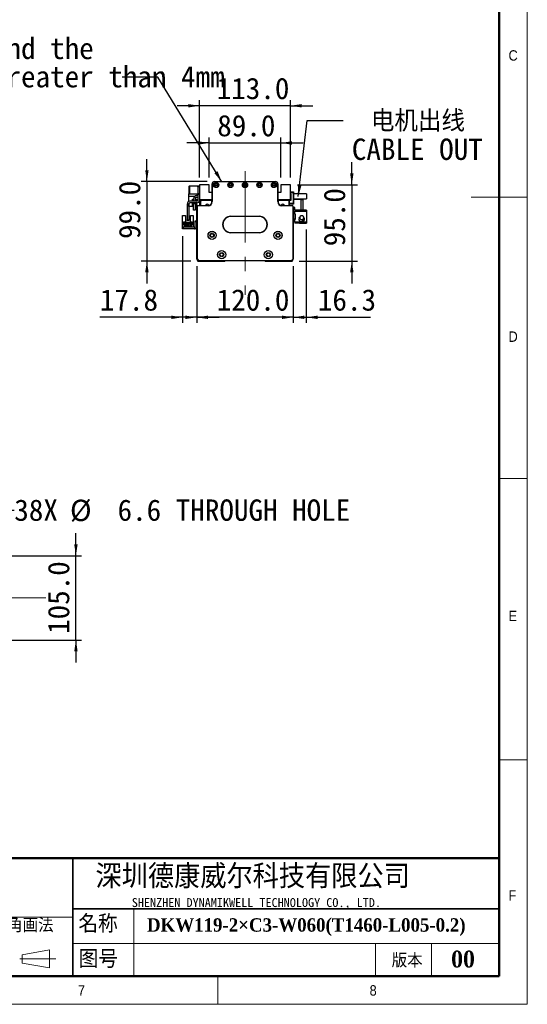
# Model space of a CAD drawing. Header units: millimetres. Extents: x 35 to 2905, y 35 to 2044.
# Tile 7 of 9: x 2274 to 2905, y 35 to 1261. Entities that reach past the tile are written whole.
import ezdxf

# ---------------------------------------------------------------- set-up
doc = ezdxf.new("R2010")
doc.units = ezdxf.units.MM
doc.header["$LTSCALE"] = 7
doc.linetypes.add('CENTERX2', pattern=[20.32, 12.7, -2.54, 2.54, -2.54])
doc.layers.add('DIMNS', color=7, linetype='Continuous')
doc.styles.add('SLDTEXTSTYLE1', font='Gothic.ttf', dxfattribs={"width": 0.913})
doc.styles.add('SLDTEXTSTYLE2', font='timesbd.ttf', dxfattribs={"width": 0.933})
doc.styles.add('SLDTEXTSTYLE4', font='txt', dxfattribs={"bigfont": 'bigfont'})
doc.styles.add('SLDTEXTSTYLE5', font='txt', dxfattribs={"bigfont": 'bigfont'})
doc.styles.add('SLDTEXTSTYLE6', font='txt')
doc.styles.add('SLDTEXTSTYLE8', font='txt')
doc.styles.add('SLDTEXTSTYLE9', font='txt', dxfattribs={"bigfont": 'bigfont'})
doc.dimstyles.new('SLDDIMSTYLE1', dxfattribs={"dimtxt": 26.6, "dimasz": 14, "dimexe": 0, "dimexo": 0.0625, "dimgap": 6.65, "dimtad": 2, "dimdec": 1, "dimrnd": 1e-09, "dimzin": 4, "dimdsep": 46, "dimtxsty": 'SLDTEXTSTYLE8', "dimsah": 1, "dimcen": 0.09, "dimadec": 0, "dimazin": 1, "dimtfac": 1, "dimtdec": 1, "dimtmove": 0, "dimatfit": 0, "dimfxl": 0, "dimfrac": 2, "dimtolj": 1, "dimtzin": 12, "dimarcsym": 0})
doc.dimstyles.new('SLDDIMSTYLE2', dxfattribs={"dimtxt": 0.18, "dimasz": 14, "dimexe": 0, "dimexo": 0.0625, "dimgap": 0, "dimtad": 0, "dimtih": 1, "dimtoh": 1, "dimdec": 0, "dimrnd": 1e-09, "dimzin": 0, "dimdsep": 46, "dimtxsty": 'Standard', "dimsah": 1, "dimcen": 0.09, "dimadec": 0, "dimazin": 0, "dimtfac": 14, "dimtdec": 0, "dimtofl": 0, "dimtmove": 0, "dimatfit": 3, "dimfxl": 0, "dimfrac": 2, "dimtolj": 1, "dimtzin": 0, "dimarcsym": 0})
doc.dimstyles.new('SLDDIMSTYLE3', dxfattribs={"dimtxt": 26.6, "dimasz": 14, "dimexe": 0, "dimexo": 0.0625, "dimgap": 6.65, "dimtad": 2, "dimdec": 1, "dimrnd": 1e-09, "dimzin": 12, "dimdsep": 46, "dimtxsty": 'SLDTEXTSTYLE8', "dimsah": 1, "dimcen": 0.09, "dimadec": 0, "dimazin": 3, "dimtfac": 1, "dimtdec": 1, "dimtmove": 0, "dimatfit": 0, "dimfxl": 0, "dimfrac": 2, "dimtolj": 1, "dimtzin": 12, "dimarcsym": 0})
doc.dimstyles.new('SLDDIMSTYLE6', dxfattribs={"dimtxt": 26.6, "dimasz": 14, "dimexe": 0, "dimexo": 0.0625, "dimgap": 6.65, "dimtad": 0, "dimtih": 1, "dimtoh": 1, "dimdec": 1, "dimrnd": 1e-09, "dimzin": 12, "dimdsep": 46, "dimtxsty": 'SLDTEXTSTYLE8', "dimsah": 1, "dimcen": 0, "dimadec": 0, "dimazin": 3, "dimtfac": 1, "dimtdec": 1, "dimtofl": 0, "dimtmove": 0, "dimatfit": 3, "dimfxl": 0, "dimfrac": 2, "dimtolj": 1, "dimtzin": 12, "dimarcsym": 0})

# ---------------------------------------------------------------- blocks, each defined once
blk = doc.blocks.new('_D_6')
at = {"layer": 'DIMNS'}
for p, q in [((2493.8, 953.7), (2493.8, 883.1)), ((2613.8, 953.7), (2613.8, 883.1)), ((2493.8, 890.1), (2465.8, 890.1)), ((2613.8, 890.1), (2493.8, 890.1)), ((2613.8, 890.1), (2641.8, 890.1))]:
    blk.add_line(p, q, dxfattribs=at)
for points in [[(2493.8, 890.1), (2479.8, 892.2), (2479.8, 888)], [(2613.8, 890.1), (2627.8, 888), (2627.8, 892.2)]]:
    blk.add_solid(points, dxfattribs=at)
at = {"layer": 'DIMNS', "insert": (2518.6, 925), "char_height": 26.6, "attachment_point": 1, "style": 'SLDTEXTSTYLE8'}
blk.add_mtext('120.0', dxfattribs=at)
blk = doc.blocks.new('_D_7')
at = {"layer": 'DIMNS'}
for p, q in [((2476, 991.2), (2476, 883.1)), ((2493.8, 953.7), (2493.8, 883.1)), ((2476, 890.1), (2373.3, 890.1)), ((2493.8, 890.1), (2476, 890.1)), ((2493.8, 890.1), (2521.8, 890.1))]:
    blk.add_line(p, q, dxfattribs=at)
for points in [[(2476, 890.1), (2462, 892.2), (2462, 888)], [(2493.8, 890.1), (2507.8, 888), (2507.8, 892.2)]]:
    blk.add_solid(points, dxfattribs=at)
at = {"layer": 'DIMNS', "insert": (2373.3, 925), "char_height": 26.6, "attachment_point": 1, "style": 'SLDTEXTSTYLE8'}
blk.add_mtext('17.8', dxfattribs=at)
blk = doc.blocks.new('_D_8')
at = {"layer": 'DIMNS'}
for p, q in [((2431.8, 1059.1), (2431.8, 1087.1)), ((2506.9, 1059.1), (2424.8, 1059.1)), ((2431.8, 1059.1), (2431.8, 960.1)), ((2486.4, 960.1), (2424.8, 960.1)), ((2431.8, 960.1), (2431.8, 932.1))]:
    blk.add_line(p, q, dxfattribs=at)
for points in [[(2431.8, 1059.1), (2433.9, 1073.1), (2429.7, 1073.1)], [(2431.8, 960.1), (2429.7, 946.1), (2433.9, 946.1)]]:
    blk.add_solid(points, dxfattribs=at)
at = {"layer": 'DIMNS', "insert": (2396.9, 987.6), "char_height": 26.6, "attachment_point": 1, "rotation": 90, "style": 'SLDTEXTSTYLE8'}
blk.add_mtext('99.0', dxfattribs=at)
blk = doc.blocks.new('_D_9')
at = {"layer": 'DIMNS'}
for p, q in [((2509.3, 1107.1), (2481.3, 1107.1)), ((2509.3, 1064), (2509.3, 1114.1)), ((2509.3, 1107.1), (2598.3, 1107.1)), ((2598.3, 1064), (2598.3, 1114.1)), ((2598.3, 1107.1), (2626.3, 1107.1))]:
    blk.add_line(p, q, dxfattribs=at)
for points in [[(2509.3, 1107.1), (2495.3, 1109.2), (2495.3, 1105)], [(2598.3, 1107.1), (2612.3, 1105), (2612.3, 1109.2)]]:
    blk.add_solid(points, dxfattribs=at)
at = {"layer": 'DIMNS', "insert": (2519.3, 1142), "char_height": 26.6, "attachment_point": 1, "style": 'SLDTEXTSTYLE8'}
blk.add_mtext('89.0', dxfattribs=at)
blk = doc.blocks.new('_D_10')
at = {"layer": 'DIMNS'}
for p, q in [((2497.3, 1153.4), (2469.3, 1153.4)), ((2497.3, 1064), (2497.3, 1160.4)), ((2610.3, 1153.4), (2497.3, 1153.4)), ((2610.3, 1064), (2610.3, 1160.4)), ((2610.3, 1153.4), (2638.3, 1153.4))]:
    blk.add_line(p, q, dxfattribs=at)
for points in [[(2497.3, 1153.4), (2483.3, 1155.5), (2483.3, 1151.3)], [(2610.3, 1153.4), (2624.3, 1151.3), (2624.3, 1155.5)]]:
    blk.add_solid(points, dxfattribs=at)
at = {"layer": 'DIMNS', "insert": (2518.6, 1188.3), "char_height": 26.6, "attachment_point": 1, "style": 'SLDTEXTSTYLE8'}
blk.add_mtext('113.0', dxfattribs=at)
blk = doc.blocks.new('_D_11')
at = {"layer": 'DIMNS'}
for p, q in [((2686.7, 1055.1), (2686.7, 1083.1)), ((2619.2, 1055.1), (2693.7, 1055.1)), ((2686.7, 1055.1), (2686.7, 960.1)), ((2621.2, 960.1), (2693.7, 960.1)), ((2686.7, 960.1), (2686.7, 932.1))]:
    blk.add_line(p, q, dxfattribs=at)
for points in [[(2686.7, 1055.1), (2688.8, 1069.1), (2684.6, 1069.1)], [(2686.7, 960.1), (2684.6, 946.1), (2688.8, 946.1)]]:
    blk.add_solid(points, dxfattribs=at)
at = {"layer": 'DIMNS', "insert": (2651.8, 978.5), "char_height": 26.6, "attachment_point": 1, "rotation": 90, "style": 'SLDTEXTSTYLE8'}
blk.add_mtext('95.0', dxfattribs=at)
blk = doc.blocks.new('_D_12')
at = {"layer": 'DIMNS'}
for p, q in [((2630.1, 999.5), (2630.1, 883.1)), ((2613.8, 953.7), (2613.8, 883.1)), ((2613.8, 890.1), (2585.8, 890.1)), ((2613.8, 890.1), (2630.1, 890.1)), ((2630.1, 890.1), (2710.1, 890.1))]:
    blk.add_line(p, q, dxfattribs=at)
for points in [[(2613.8, 890.1), (2599.8, 892.2), (2599.8, 888)], [(2630.1, 890.1), (2644.1, 888), (2644.1, 892.2)]]:
    blk.add_solid(points, dxfattribs=at)
at = {"layer": 'DIMNS', "insert": (2644.5, 925), "char_height": 26.6, "attachment_point": 1, "style": 'SLDTEXTSTYLE8'}
blk.add_mtext('16.3', dxfattribs=at)
blk = doc.blocks.new('SW_NOTE_4')
at = {"layer": 'DIMNS', "color": 0, "char_height": 26.6, "attachment_point": 2}
for s, insert, style in [('电机出线', (93.2, 12.8), 'SLDTEXTSTYLE9'), ('CABLE OUT', (92.4, -22.4), 'SLDTEXTSTYLE8')]:
    blk.add_mtext(s, dxfattribs=dict(at, insert=insert, style=style))
blk = doc.blocks.new('SW_NOTE_5')
at = {"layer": 'DIMNS', "color": 0, "char_height": 26.6, "attachment_point": 1, "style": 'SLDTEXTSTYLE8'}
for s, insert in [('The distance between the load plate and the ', (-813.4, 49)), ('steel belt protection belt shall be greater than 4mm', (-813.4, 13.8))]:
    blk.add_mtext(s, dxfattribs=dict(at, insert=insert))
blk = doc.blocks.new('_D_14')
at = {"layer": 'DIMNS'}
for p, q in [((2343.5, 593.4), (2343.5, 621.4)), ((2238.2, 593.4), (2350.5, 593.4)), ((2343.5, 488.4), (2343.5, 593.4)), ((2238.2, 488.4), (2350.5, 488.4)), ((2343.5, 488.4), (2343.5, 460.4))]:
    blk.add_line(p, q, dxfattribs=at)
for points in [[(2343.5, 593.4), (2345.6, 607.4), (2341.4, 607.4)], [(2343.5, 488.4), (2341.4, 474.4), (2345.6, 474.4)]]:
    blk.add_solid(points, dxfattribs=at)
at = {"layer": 'DIMNS', "insert": (2308.6, 496), "char_height": 26.6, "attachment_point": 1, "rotation": 90, "style": 'SLDTEXTSTYLE8'}
blk.add_mtext('105.0', dxfattribs=at)
blk = doc.blocks.new('_D_17')
at = {"layer": 'DIMNS'}
for p, q in [((2224.3, 596.5), (2238.8, 650)), ((2238.8, 650), (2266.8, 650))]:
    blk.add_line(p, q, dxfattribs=at)
blk.add_solid([(2224.3, 596.5), (2230, 609.5), (2226, 610.6)], dxfattribs=at)
at = {"layer": 'DIMNS', "char_height": 26.6, "attachment_point": 1, "style": 'SLDTEXTSTYLE8'}
for s, insert in [('38X ', (2266.8, 663.4)), ('%%c', (2336.1, 663.1)), (' 6.6 THROUGH HOLE', (2377.2, 663.4))]:
    blk.add_mtext(s, dxfattribs=dict(at, insert=insert))

msp = doc.modelspace()

# ---------------------------------------------------------------- linework, layer by layer
at = {"color": 7, "linetype": 'Continuous', "lineweight": 18}
for p, q in [((2905, 35), (2905, 2044)), ((2870, 2009), (2870, 70)), ((2905, 1039.5), (2835, 1039.5)), ((2870, 689.5), (2905, 689.5)), ((2870, 339.5), (2905, 339.5)), ((2415.65, 154), (2415.65, 70)), ((1926.29, 143.5), (2339.76, 143.5)), ((2339.76, 110.88), (2870, 110.88)), ((2716, 110.88), (2716, 70)), ((2786, 110.88), (2786, 70)), ((2276.67, 96.73), (2310.66, 102.61)), ((2310.66, 102.61), (2310.66, 80.22)), ((2273.64, 91.48), (2318.36, 91.48)), ((2276.67, 86.23), (2276.67, 96.73)), ((2276.67, 86.23), (2310.66, 80.22)), ((70, 70), (2870, 70)), ((861, 70), (2870, 70)), ((2520, 70), (2520, 35)), ((35, 35), (2905, 35))]:
    msp.add_line(p, q, dxfattribs=at)
at = {"color": 7, "linetype": 'Continuous', "lineweight": 50}
for p, q in [((2870, 2009), (2870, 70)), ((2870, 217), (1281, 217)), ((70, 70), (2870, 70))]:
    msp.add_line(p, q, dxfattribs=at)
at = {"color": 7, "linetype": 'Continuous', "lineweight": 25}
for p, q in [((2497.34, 1055.1), (2497.34, 1036.6)), ((2509.34, 1055.1), (2497.34, 1055.1)), ((2509.34, 1045.6), (2509.34, 1055.1)), ((2512.84, 1056.1), (2512.84, 1056.3)), ((2512.84, 1056.3), (2512.85, 1056.3)), ((2512.84, 1056.1), (2513.14, 1056.1)), ((2512.84, 1034.1), (2512.84, 1056.1)), ((2513.14, 1056.1), (2513.14, 1034.1)), ((2515.84, 1059.1), (2515.84, 1058.8)), ((2515.84, 1059.1), (2591.84, 1059.1)), ((2591.84, 1058.8), (2515.84, 1058.8)), ((2591.84, 1059.1), (2591.84, 1058.8)), ((2594.84, 1056.1), (2594.54, 1056.1)), ((2594.54, 1034.1), (2594.54, 1056.1)), ((2594.83, 1056.3), (2594.84, 1056.3)), ((2594.84, 1056.3), (2594.84, 1056.1)), ((2594.84, 1056.1), (2594.84, 1034.1)), ((2598.34, 1055.1), (2598.34, 1045.6)), ((2610.34, 1055.1), (2598.34, 1055.1)), ((2610.34, 1036.6), (2610.34, 1055.1)), ((2484.04, 1043.6), (2495.34, 1043.6)), ((2484.04, 1041), (2484.04, 1043.6)), ((2484.64, 1053.6), (2484.34, 1053.3)), ((2484.64, 1053.3), (2484.34, 1053.18)), ((2484.34, 1053.18), (2484.34, 1053.3)), ((2484.34, 1044.03), (2484.34, 1053.18)), ((2484.34, 1043.9), (2484.34, 1044.03)), ((2484.64, 1043.9), (2484.34, 1044.03)), ((2484.34, 1043.9), (2484.64, 1043.6)), ((2484.64, 1053.6), (2484.64, 1053.3)), ((2484.64, 1053.6), (2495.34, 1053.6)), ((2484.64, 1053.3), (2484.64, 1043.9)), ((2495.34, 1053.3), (2484.64, 1053.3)), ((2484.64, 1043.9), (2484.64, 1043.6)), ((2484.64, 1043.9), (2495.34, 1043.9)), ((2495.34, 1052.6), (2495.34, 1053.6)), ((2495.34, 1053.6), (2497.34, 1053.6)), ((2495.34, 1052.6), (2495.34, 1044.1)), ((2497.34, 1052.6), (2495.34, 1052.6)), ((2495.34, 1044.1), (2497.34, 1044.1)), ((2495.34, 1043.1), (2495.34, 1044.1)), ((2497.34, 1043.1), (2495.34, 1043.1)), ((2495.34, 1043.1), (2495.34, 1036.1)), ((2512.84, 1045.6), (2509.34, 1045.6)), ((2598.34, 1045.6), (2594.84, 1045.6)), ((2610.34, 1046.1), (2614.04, 1046.1)), ((2614.04, 1045.1), (2610.34, 1045.1)), ((2610.34, 1043.6), (2610.84, 1043.6)), ((2610.84, 1043.6), (2610.84, 1035.6)), ((2614.04, 1045.1), (2614.04, 1046.1)), ((2614.04, 1046.1), (2614.34, 1045.8)), ((2614.04, 1046.1), (2614.04, 1046.1)), ((2614.04, 1046.1), (2614.34, 1045.8)), ((2614.04, 1046.1), (2614.04, 1046.1)), ((2614.04, 1032.1), (2614.04, 1045.1)), ((2614.34, 1044.98), (2614.04, 1045.1)), ((2614.34, 1045.8), (2614.34, 1044.98)), ((2614.34, 1045.8), (2614.34, 1044.98)), ((2614.34, 1044.98), (2614.34, 1032.23)), ((2614.34, 1044.98), (2614.34, 1043.6)), ((2614.34, 1044.98), (2614.34, 1044.98)), ((2630.34, 1043.6), (2614.34, 1043.6)), ((2630.34, 1043.6), (2630.34, 1037.6)), ((2481.84, 1031.1), (2481.84, 1011.6)), ((2483.84, 1031.1), (2483.84, 1011.6)), ((2484.04, 1041), (2491.7, 1041)), ((2484.04, 1034.35), (2484.04, 1041)), ((2484.04, 1028.1), (2484.04, 1031.85)), ((2493.84, 1034.6), (2485.34, 1034.6)), ((2493.84, 1032.6), (2485.34, 1032.6)), ((2488.34, 1037.1), (2489.84, 1037.1)), ((2488.34, 1034.6), (2488.34, 1037.1)), ((2488.34, 1028.1), (2488.34, 1032.6)), ((2489.84, 1037.62), (2489.84, 1034.6)), ((2489.84, 1032.6), (2489.84, 1031.6)), ((2489.84, 1031.6), (2491.84, 1031.6)), ((2489.84, 1023.6), (2489.84, 1031.6)), ((2491.84, 1037.6), (2491.84, 1034.6)), ((2491.84, 1037.1), (2493.34, 1037.1)), ((2491.84, 1032.6), (2491.84, 1031.6)), ((2491.84, 1031.6), (2491.84, 1023.6)), ((2493.34, 1037.1), (2493.34, 1034.6)), ((2493.34, 1032.6), (2493.34, 1028.1)), ((2497.34, 1036.6), (2512.84, 1036.6)), ((2497.34, 1036.6), (2497.34, 1036.1)), ((2497.64, 1029.1), (2497.64, 1036.6)), ((2498.33, 1035.6), (2499.33, 1036.6)), ((2498.33, 1035.6), (2498.33, 1030.6)), ((2498.33, 1030.6), (2498.33, 1029.1)), ((2498.63, 1030.3), (2498.33, 1030.6)), ((2498.63, 1030.3), (2498.63, 1029.1)), ((2498.93, 1034.55), (2499.88, 1035.5)), ((2498.93, 1029.1), (2498.93, 1034.55)), ((2512.08, 1035.5), (2499.88, 1035.5)), ((2510.26, 1036.6), (2510.47, 1036.39)), ((2512.84, 1036.1), (2511.17, 1036.1)), ((2512.08, 1035.5), (2512.08, 1031.46)), ((2512.84, 1035.5), (2512.08, 1035.5)), ((2513.14, 1034.1), (2512.84, 1034.1)), ((2594.84, 1034.1), (2594.54, 1034.1)), ((2594.84, 1036.6), (2610.34, 1036.6)), ((2596.51, 1036.1), (2594.84, 1036.1)), ((2595.59, 1035.5), (2594.84, 1035.5)), ((2595.59, 1031.46), (2595.59, 1035.5)), ((2607.79, 1035.5), (2595.59, 1035.5)), ((2597.42, 1036.6), (2597.21, 1036.39)), ((2597.21, 1036.39), (2597.42, 1036.6)), ((2607.79, 1035.5), (2608.74, 1034.55)), ((2609.34, 1035.6), (2608.34, 1036.6)), ((2608.74, 1029.1), (2608.74, 1034.55)), ((2609.34, 1029.1), (2609.34, 1035.6)), ((2610.84, 1035.6), (2609.34, 1035.6)), ((2609.34, 1032.1), (2614.04, 1032.1)), ((2614.04, 1031.1), (2609.34, 1031.1)), ((2610.34, 1037.6), (2610.84, 1037.6)), ((2610.84, 1036.6), (2610.34, 1036.6)), ((2614.34, 1032.23), (2614.04, 1032.1)), ((2614.04, 1031.1), (2614.04, 1032.1)), ((2614.34, 1031.4), (2614.04, 1031.1)), ((2614.34, 1037.6), (2630.34, 1037.6)), ((2614.34, 1037.6), (2614.34, 1036.6)), ((2623.74, 1036.6), (2614.34, 1036.6)), ((2614.34, 1032.23), (2614.34, 1031.4)), ((2623.74, 1023.6), (2623.74, 1036.6)), ((2623.74, 1036.6), (2625.74, 1036.6)), ((2625.74, 1036.6), (2625.74, 1023.6)), ((2488.34, 1028.1), (2484.04, 1028.1)), ((2491.84, 1023.6), (2489.84, 1023.6)), ((2493.92, 1028.1), (2493.34, 1028.1)), ((2494.14, 1027.6), (2493.84, 1027.6)), ((2493.84, 962.6), (2493.84, 1027.6)), ((2494.14, 1027.6), (2494.14, 962.73)), ((2495.34, 1028.8), (2495.34, 1029.1)), ((2495.34, 1029.1), (2507.84, 1029.1)), ((2507.84, 1028.8), (2495.34, 1028.8)), ((2507.84, 1028.8), (2507.84, 1029.1)), ((2599.84, 1029.1), (2599.84, 1028.8)), ((2599.84, 1029.1), (2612.34, 1029.1)), ((2612.34, 1028.8), (2599.84, 1028.8)), ((2612.34, 1029.1), (2612.34, 1028.8)), ((2613.84, 1027.6), (2613.54, 1027.6)), ((2613.54, 962.73), (2613.54, 1027.6)), ((2613.84, 1027.6), (2613.84, 962.6)), ((2615.74, 1026.6), (2613.84, 1026.6)), ((2615.74, 1023.6), (2615.74, 1026.6)), ((2615.74, 1023.6), (2615.74, 1022.4)), ((2623.74, 1023.6), (2615.74, 1023.6)), ((2615.74, 1018.4), (2615.74, 1022.4)), ((2615.74, 1022.4), (2630.14, 1022.4)), ((2615.74, 1018.4), (2615.74, 1017.9)), ((2616.74, 1018.4), (2615.74, 1018.4)), ((2615.74, 1017.9), (2615.74, 1012.9)), ((2616.74, 1017.9), (2615.74, 1017.9)), ((2616.74, 1012.4), (2616.74, 1018.4)), ((2621.74, 1023.6), (2621.74, 1023.4)), ((2630.14, 1023.4), (2621.74, 1023.4)), ((2625.74, 1023.6), (2623.74, 1023.6)), ((2630.14, 1023.4), (2630.14, 1022.4)), ((2630.14, 1022.4), (2630.14, 1008.4)), ((2476.14, 1017), (2479.84, 1017)), ((2476.14, 1008.1), (2476.14, 1017)), ((2476.14, 1002.1), (2476.14, 1008.1)), ((2476.94, 1008.1), (2476.14, 1008.1)), ((2476.94, 1008.1), (2477.44, 1008.6)), ((2480.04, 1008.6), (2477.44, 1008.6)), ((2477.84, 1008.05), (2480.04, 1008.05)), ((2477.84, 1004.6), (2477.84, 1008.05)), ((2478.64, 1006.25), (2487.04, 1006.25)), ((2478.64, 1004.6), (2478.64, 1006.25)), ((2479.59, 1005.2), (2479.59, 1004.7)), ((2480.09, 1005.2), (2479.59, 1005.2)), ((2479.84, 1017), (2479.84, 1008.6)), ((2480.04, 1008.05), (2480.04, 1008.6)), ((2480.04, 1008.6), (2485.64, 1008.6)), ((2480.39, 1008.05), (2480.04, 1008.05)), ((2480.09, 1004.7), (2480.09, 1005.2)), ((2480.39, 1006.95), (2480.39, 1008.05)), ((2485.29, 1006.95), (2480.39, 1006.95)), ((2482.09, 1005.2), (2481.59, 1005.2)), ((2481.59, 1005.2), (2481.59, 1004.7)), ((2481.84, 1010.6), (2481.84, 1011.6)), ((2481.84, 1011.6), (2483.84, 1011.6)), ((2483.84, 1010.6), (2481.84, 1010.6)), ((2482.04, 1006.95), (2482.04, 1007.55)), ((2482.04, 1007.55), (2483.64, 1007.55)), ((2482.09, 1004.7), (2482.09, 1005.2)), ((2483.59, 1005.2), (2483.59, 1004.7)), ((2484.09, 1005.2), (2483.59, 1005.2)), ((2483.64, 1006.95), (2483.64, 1007.55)), ((2483.84, 1011.6), (2483.84, 1010.6)), ((2484.09, 1004.7), (2484.09, 1005.2)), ((2485.29, 1008.05), (2485.29, 1006.95)), ((2485.64, 1008.05), (2485.29, 1008.05)), ((2485.59, 1005.2), (2485.59, 1004.7)), ((2486.09, 1005.2), (2485.59, 1005.2)), ((2485.64, 1008.6), (2485.64, 1008.05)), ((2488.24, 1008.6), (2485.64, 1008.6)), ((2485.64, 1008.05), (2487.84, 1008.05)), ((2485.84, 1008.6), (2485.84, 1017)), ((2485.84, 1017), (2489.54, 1017)), ((2486.09, 1004.7), (2486.09, 1005.2)), ((2487.04, 1006.25), (2487.04, 1004.6)), ((2487.84, 1008.05), (2487.84, 1004.6)), ((2488.24, 1008.6), (2488.74, 1008.1)), ((2489.54, 1008.1), (2488.74, 1008.1)), ((2489.54, 1017), (2489.54, 1008.1)), ((2489.54, 1008.1), (2489.54, 1002.1)), ((2491.84, 1010.1), (2493.84, 1010.1)), ((2491.84, 1009.1), (2491.84, 1010.1)), ((2493.84, 1009.1), (2491.84, 1009.1)), ((2491.84, 1001.1), (2491.84, 1009.1)), ((2536.34, 1015.9), (2536.34, 1015.6)), ((2536.34, 1015.9), (2571.34, 1015.9)), ((2571.34, 1015.6), (2536.34, 1015.6)), ((2561.34, 1015.6), (2561.34, 1015.55)), ((2571.34, 1015.9), (2571.34, 1015.6)), ((2615.74, 1012.4), (2615.74, 1012.9)), ((2615.74, 1012.9), (2616.74, 1012.9)), ((2615.74, 1008.4), (2615.74, 1012.4)), ((2615.74, 1012.4), (2616.74, 1012.4)), ((2615.74, 1008.4), (2615.74, 1007.2)), ((2630.14, 1008.4), (2615.74, 1008.4)), ((2621.74, 1007.2), (2615.74, 1007.2)), ((2621.19, 1013.2), (2621.09, 1012.4)), ((2621.42, 1013.84), (2621.29, 1013.52)), ((2621.3, 1013.98), (2621.33, 1013.99)), ((2621.33, 1010.81), (2621.3, 1010.82)), ((2621.33, 1013.99), (2621.72, 1014.57)), ((2621.49, 1013.91), (2621.33, 1013.99)), ((2621.46, 1013.82), (2621.33, 1013.88)), ((2621.74, 1007.4), (2630.14, 1007.4)), ((2621.74, 1007.4), (2621.74, 1007.2)), ((2626.63, 1012.95), (2626.66, 1012.98)), ((2630.14, 1008.4), (2630.14, 1007.4)), ((2476.04, 1000.1), (2476.04, 1002.1)), ((2476.04, 1002.1), (2477.04, 1002.1)), ((2477.04, 1000.1), (2476.04, 1000.1)), ((2477.04, 1002.1), (2477.04, 1000.1)), ((2490.84, 1002.1), (2477.04, 1002.1)), ((2490.84, 1000.1), (2477.04, 1000.1)), ((2478.64, 1004.6), (2477.84, 1004.6)), ((2478.64, 1003.55), (2478.64, 1004.6)), ((2479.84, 1003.55), (2478.64, 1003.55)), ((2479.59, 1004.7), (2480.09, 1004.7)), ((2479.84, 1002.75), (2479.84, 1003.55)), ((2485.84, 1003.55), (2479.84, 1003.55)), ((2485.84, 1002.75), (2479.84, 1002.75)), ((2481.59, 1004.7), (2482.09, 1004.7)), ((2483.59, 1004.7), (2484.09, 1004.7)), ((2485.59, 1004.7), (2486.09, 1004.7)), ((2485.84, 1003.55), (2485.84, 1002.75)), ((2487.04, 1003.55), (2485.84, 1003.55)), ((2487.04, 1004.6), (2487.04, 1003.55)), ((2487.84, 1004.6), (2487.04, 1004.6)), ((2490.84, 1002.1), (2490.84, 1000.1)), ((2491.84, 1001.1), (2493.84, 1001.1)), ((2491.84, 1000.1), (2491.84, 1001.1)), ((2493.84, 1000.1), (2491.84, 1000.1)), ((2536.34, 995.6), (2571.34, 995.6)), ((2536.34, 995.6), (2536.34, 995.3)), ((2571.34, 995.3), (2536.34, 995.3)), ((2571.34, 995.6), (2571.34, 995.3)), ((2494.14, 962.73), (2493.84, 962.6)), ((2495.84, 960.6), (2493.84, 962.6)), ((2494.14, 962.73), (2495.96, 960.9)), ((2494.34, 962.1), (2494.34, 961.1)), ((2494.34, 961.1), (2495.34, 960.1)), ((2495.34, 960.1), (2528.84, 960.1)), ((2495.96, 960.9), (2495.84, 960.6)), ((2611.84, 960.6), (2495.84, 960.6)), ((2495.96, 960.9), (2611.71, 960.9)), ((2528.84, 960.1), (2529.34, 960.6)), ((2578.34, 960.6), (2578.84, 960.1)), ((2578.84, 960.1), (2612.34, 960.1)), ((2611.71, 960.9), (2613.54, 962.73)), ((2611.71, 960.9), (2611.84, 960.6)), ((2613.84, 962.6), (2611.84, 960.6)), ((2612.34, 960.1), (2613.34, 961.1)), ((2613.34, 961.1), (2613.34, 962.1)), ((2613.54, 962.73), (2613.84, 962.6))]:
    msp.add_line(p, q, dxfattribs=at)
at = {"color": 7, "linetype": 'Continuous', "lineweight": 35}
for p, q in [((2339.76, 217), (2339.76, 70)), ((2339.76, 154), (2870, 154))]:
    msp.add_line(p, q, dxfattribs=at)
at = {"color": 7, "linetype": 'Continuous', "lineweight": 25, "flags": 128}
for points in [[(2546.69, 1015.6), (2546.34, 1015.55), (2545.99, 1015.6)], [(2561.69, 1015.6), (2561.34, 1015.55), (2560.99, 1015.6)], [(2490.84, 1000.1), (2491.42, 1000.16), (2491.84, 1000.27)]]:
    msp.add_lwpolyline(points, dxfattribs=at)
at = {"color": 7, "linetype": 'Continuous', "lineweight": 25}
for centre, radius in [((2517.84, 1054.85), 3.25), ((2517.84, 1054.85), 3), ((2517.84, 1054.85), 1.6), ((2517.84, 1054.85), 1.25), ((2535.84, 1054.85), 3.25), ((2535.84, 1054.85), 3), ((2535.84, 1054.85), 1.6), ((2535.84, 1054.85), 1.25), ((2553.84, 1054.85), 3.25), ((2553.84, 1054.85), 3), ((2553.84, 1054.85), 1.6), ((2553.84, 1054.85), 1.25), ((2571.84, 1054.85), 3.25), ((2571.84, 1054.85), 3), ((2571.84, 1054.85), 1.6), ((2571.84, 1054.85), 1.25), ((2589.84, 1054.85), 3.25), ((2589.84, 1054.85), 3), ((2589.84, 1054.85), 1.6), ((2589.84, 1054.85), 1.25), ((2512.84, 992.09), 5.03), ((2512.84, 992.09), 5), ((2512.84, 992.09), 2.65), ((2512.84, 992.09), 2.1), ((2594.84, 992.09), 5.03), ((2594.84, 992.09), 5), ((2594.84, 992.09), 2.65), ((2594.84, 992.09), 2.1), ((2524.84, 968.06), 5.03), ((2524.84, 968.06), 5), ((2524.84, 968.06), 2.65), ((2524.84, 968.06), 2.1), ((2582.84, 968.06), 5.03), ((2582.84, 968.06), 5), ((2582.84, 968.06), 2.65), ((2582.84, 968.06), 2.1)]:
    msp.add_circle(centre, radius, dxfattribs=at)
for centre, radius, start, end in [((2515.84, 1056.1), 3, 90, 180), ((2515.84, 1056.1), 2.7, 90, 180), ((2591.84, 1056.1), 3, 0, 90), ((2591.84, 1056.1), 2.7, 0, 90), ((2493.34, 1043.6), 2, 274.78019, 0), ((2485.34, 1031.1), 3.5, 90, 180), ((2485.34, 1031.1), 1.5, 90, 180), ((2493.84, 1037.62), 4, 94.78019, 180), ((2493.84, 1037.6), 2, 94.78019, 180), ((2493.34, 1043.58), 4, 274.78019, 300), ((2493.84, 1036.1), 1.5, 270, 0), ((2493.84, 1036.1), 3.5, 270, 0), ((2506.83, 1029.1), 2, 90, 180), ((2506.83, 1029.1), 2, 2.85229, 90), ((2507.84, 1034.1), 5.3, 270, 0), ((2507.84, 1034.1), 5, 270, 0), ((2511.17, 1037.1), 1, 224.99989, 270), ((2599.84, 1034.1), 5.3, 180, 270), ((2599.84, 1034.1), 5, 180, 270), ((2596.51, 1037.1), 1, 270, 315.00006), ((2596.51, 1037.1), 1, 270, 315.00006), ((2600.84, 1029.1), 2, 90, 177.1477), ((2600.84, 1029.1), 2, 0.00002, 90), ((2600.84, 1029.1), 2, 0.00002, 90), ((2495.34, 1027.6), 1.5, 90, 180), ((2495.34, 1027.6), 1.2, 90, 180), ((2612.34, 1027.6), 1.5, 0, 90), ((2612.34, 1027.6), 1.2, 0, 90), ((2536.34, 1005.6), 10.3, 90, 270), ((2536.34, 1005.6), 10, 90, 270), ((2571.34, 1005.6), 10.3, 270, 90), ((2571.34, 1005.6), 10, 270, 90), ((2624.34, 1012.4), 3.4, 207.88541, 44.31348), ((2624.34, 1012.4), 3.45, 237.57421, 0), ((2624.34, 1012.4), 2.5, 274.06825, 11.05475), ((2624.34, 1012.4), 2.6, 277.27427, 19.70725), ((2624.34, 1012.4), 3.45, 0, 47.89891), ((2490.84, 1003.1), 1, 270, 0)]:
    msp.add_arc(centre, radius, start, end, dxfattribs=at)
for points, knots in [([(2622.17, 1015.33), (2621.98, 1014.97), (2621.65, 1014.31), (2621.19, 1013.25), (2620.97, 1012.43), (2620.92, 1011.76), (2621.02, 1011.2), (2621.24, 1010.6), (2621.7, 1010), (2622.38, 1009.56), (2623.11, 1009.33), (2623.87, 1009.32), (2624.58, 1009.56), (2624.76, 1009.68), (2624.71, 1009.72), (2624.69, 1009.73)], [0, 0, 0, 0, 0.18009562, 0.33000496, 0.44964579, 0.53974771, 0.5746208, 0.60532222, 0.67840053, 0.72140513, 0.76198066, 0.82916021, 0.8886692, 0.960596, 1, 1, 1, 1]), ([(2625.73, 1016.16), (2625.98, 1015.93), (2626.48, 1015.47), (2626.88, 1014.56), (2626.92, 1013.64), (2626.64, 1012.84), (2626.13, 1012.23), (2625.44, 1011.82), (2624.63, 1011.65), (2623.79, 1011.76), (2623.01, 1012.13), (2622.39, 1012.73), (2622, 1013.49), (2621.91, 1014.34), (2622.02, 1015.1), (2622.36, 1015.69), (2622.89, 1016.11), (2623.63, 1016.35), (2624.37, 1016.43), (2624.92, 1016.46), (2625.18, 1016.44), (2625.26, 1016.45), (2625.28, 1016.44), (2625.36, 1016.41), (2625.51, 1016.32), (2625.65, 1016.22), (2625.73, 1016.16)], [0, 0, 0, 0, 0.06481738, 0.12977986, 0.1897326, 0.24261777, 0.2944131, 0.34624334, 0.3987237, 0.45219953, 0.50660137, 0.56145246, 0.61605129, 0.66977199, 0.72706948, 0.76537706, 0.80369109, 0.85890856, 0.91422885, 0.9495549, 0.96400094, 0.96485089, 0.96575895, 0.96871029, 0.98052788, 1, 1, 1, 1]), ([(2626.56, 1011.26), (2626.67, 1011.51), (2626.86, 1011.98), (2626.9, 1012.49), (2626.82, 1012.8), (2626.79, 1012.9)], [0, 0, 0, 0, 0.4316279, 0.8185242, 1, 1, 1, 1])]:
    msp.add_open_spline(points, degree=3, knots=knots, dxfattribs=at)
at = {"layer": 'DIMNS', "linetype": 'CENTERX2', "lineweight": 18}
for p, q in [((2553.84, 1072.05), (2553.84, 918.15)), ((2305.93, 540.86), (145.03, 540.86))]:
    msp.add_line(p, q, dxfattribs=at)

# ---------------------------------------------------------------- block references
at = {"layer": 'DIMNS'}
for name, p in [('SW_NOTE_5', (2400.93, 1189.15)), ('SW_NOTE_4', (2675.77, 1134.98))]:
    msp.add_blockref(name, p, dxfattribs=at)

# ---------------------------------------------------------------- texts
at = {"color": 7, "linetype": 'Continuous', "lineweight": 0}
for s, insert, char_height, attachment_point, style in [('C', (2881.67, 1222.52), 12.96, 1, 'SLDTEXTSTYLE1'), ('D', (2881.67, 872.52), 12.96, 1, 'SLDTEXTSTYLE1'), ('E', (2881.67, 524.92), 12.96, 1, 'SLDTEXTSTYLE1'), ('深圳德康威尔科技有限公司', (2367.78, 209.07), 29.6333, 1, 'SLDTEXTSTYLE5'), ('F', (2881.67, 176.95), 12.96, 1, 'SLDTEXTSTYLE1'), ('SHENZHEN DYNAMIKWELL TECHNOLOGY CO., LTD.', (2413.02, 167.18), 11.1125, 1, 'SLDTEXTSTYLE6'), ('名称', (2346.56, 146.34), 22.225, 1, 'SLDTEXTSTYLE4'), ('DKW119-2×C3-W060(T1460-L005-0.2)', (2431.84, 142.09), 16.6687, 1, 'SLDTEXTSTYLE2'), ('图号', (2346.86, 102.52), 22.225, 1, 'SLDTEXTSTYLE4'), ('版本', (2736.3, 98.31), 17.5, 1, 'SLDTEXTSTYLE4'), ('00', (2825.06, 101.8), 21, 2, 'SLDTEXTSTYLE2'), ('7', (2346.02, 58.78), 12.96, 1, 'SLDTEXTSTYLE1'), ('8', (2708.84, 58.78), 12.96, 1, 'SLDTEXTSTYLE1')]:
    msp.add_mtext(s, dxfattribs=dict(at, insert=insert, char_height=char_height, attachment_point=attachment_point, style=style))
at = {"layer": 'DIMNS', "color": 7, "insert": (2219.42, 142.13), "char_height": 17.5, "attachment_point": 1, "style": 'SLDTEXTSTYLE4'}
msp.add_mtext('第三角画法', dxfattribs=at)

# ---------------------------------------------------------------- dimensions: what is measured, and where the dimension line sits
at = {"layer": 'DIMNS'}
for base, p1, p2, dimstyle, picture, middle in [((2497.34, 1153.35), (2610.34, 1055.1), (2497.34, 1055.1), 'SLDDIMSTYLE1', '_D_10', (2560.97, 1153.35)), ((2598.34, 1107.11), (2509.34, 1055.1), (2598.34, 1055.1), 'SLDDIMSTYLE1', '_D_9', (2552.05, 1107.11)), ((2630.14, 890.1), (2613.84, 962.6), (2630.14, 1008.4), 'SLDDIMSTYLE3', '_D_12', (2677.28, 890.1)), ((2476.04, 890.1), (2493.84, 962.6), (2476.04, 1000.1), 'SLDDIMSTYLE3', '_D_7', (2406.06, 890.1)), ((2493.84, 890.1), (2613.84, 962.6), (2493.84, 962.6), 'SLDDIMSTYLE1', '_D_6', (2560.97, 890.1))]:
    dim = msp.add_linear_dim(base=base, p1=p1, p2=p2, dimstyle=dimstyle, dxfattribs=at)
    dim.commit()
    dim.dimension.update_dxf_attribs({"geometry": picture, "text_midpoint": middle, "dimtype": 160})
for base, p1, p2, picture, middle in [((2431.83, 960.1), (2515.84, 1059.1), (2495.34, 960.1), '_D_8', (2431.83, 1020.35)), ((2686.65, 960.1), (2610.34, 1055.1), (2612.34, 960.1), '_D_11', (2686.65, 1011.27)), ((2343.48, 593.36), (2229.32, 488.36), (2229.32, 593.36), '_D_14', (2343.48, 538.41))]:
    dim = msp.add_linear_dim(base=base, p1=p1, p2=p2, angle=90, dimstyle='SLDDIMSTYLE1', dxfattribs=at)
    dim.commit()
    dim.dimension.update_dxf_attribs({"geometry": picture, "text_midpoint": middle, "dimtype": 160})
dim = msp.add_diameter_dim_2p(p1=(2222.62, 590.17), p2=(2224.35, 596.54), text='38X <> THROUGH HOLE\\P', dimstyle='SLDDIMSTYLE6', dxfattribs=at)
dim.commit()
dim.dimension.update_dxf_attribs({"geometry": '_D_17', "text_midpoint": (2486.34, 649.99), "dimtype": 163})

# ---------------------------------------------------------------- leaders
for points in [[(2524.96, 1058.8), (2445.38, 1189.15), (2400.93, 1189.15)], [(2620.11, 1040.55), (2631.32, 1134.98), (2675.77, 1134.98)]]:
    msp.add_leader(points, dimstyle='SLDDIMSTYLE2', dxfattribs=at)

doc.saveas('drawing.dxf')
